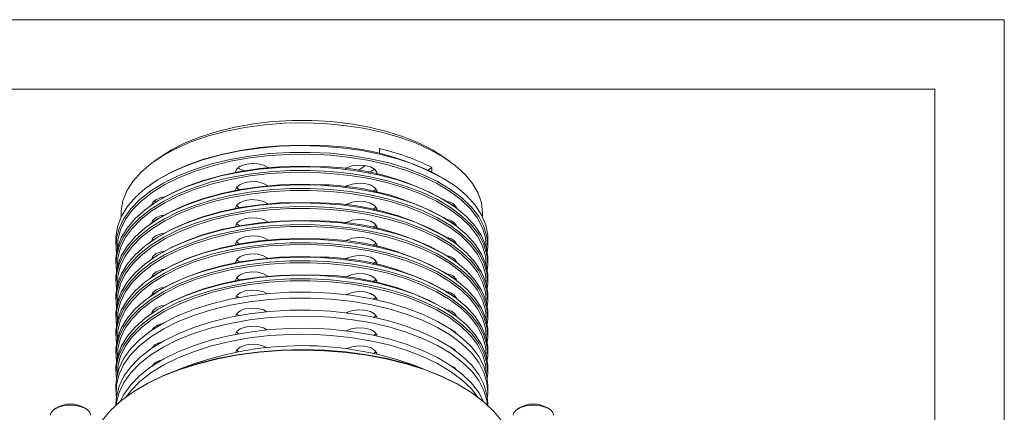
# Model space of a CAD drawing. Header units: millimetres. Extents: x 0 to 420, y 0 to 297.
# Tile 6 of 6: x 278 to 420, y 241 to 297. Entities that reach past the tile are written whole.
import ezdxf

# ---------------------------------------------------------------- set-up
doc = ezdxf.new("R2010")
doc.units = ezdxf.units.MM
doc.header["$LTSCALE"] = 2
doc.layers.add('DGA-lighting', color=7, linetype='Continuous', lineweight=0)
doc.layers.add('DGA-txt', color=7, linetype='Continuous', lineweight=0)

msp = doc.modelspace()

# ---------------------------------------------------------------- linework, layer by layer
at = {"layer": 'DGA-lighting', "linetype": 'Continuous'}
for p, q in [((330.1, 277.75), (330.1, 278.49)), ((298.53, 277.25), (297.71, 276.68)), ((340.17, 276.68), (339.35, 277.25)), ((314.02, 275.74), (313.99, 275.72)), ((328.08, 276.04), (327.04, 275.32)), ((337.1, 275.39), (337.65, 275.77)), ((337.65, 275.77), (337.65, 275.13)), ((297.26, 273.37), (297.1, 273.25)), ((340.78, 273.25), (340.62, 273.37)), ((297.79, 271.07), (297.94, 270.79)), ((292.94, 269.17), (292.94, 268.68)), ((297.26, 270.34), (297.1, 270.22)), ((340.78, 270.22), (340.62, 270.34)), ((344.94, 268.68), (344.94, 269.17)), ((297.26, 267.74), (297.1, 267.63)), ((297.61, 267.98), (297.46, 268.16)), ((340.78, 267.63), (340.62, 267.74)), ((292.19, 265.53), (292.19, 264.58)), ((297.26, 265.14), (297.1, 265.03)), ((297.61, 265.39), (297.46, 265.56)), ((340.78, 265.03), (340.62, 265.14)), ((345.69, 264.58), (345.69, 265.53)), ((292.19, 262.5), (292.19, 261.98)), ((297.26, 262.55), (297.1, 262.43)), ((297.61, 262.79), (297.46, 262.96)), ((340.78, 262.43), (340.62, 262.55)), ((345.69, 261.98), (345.69, 262.5)), ((292.19, 259.9), (292.19, 259.38)), ((297.26, 259.95), (297.1, 259.83)), ((297.61, 260.19), (297.46, 260.36)), ((340.78, 259.83), (340.62, 259.95)), ((345.69, 259.38), (345.69, 259.9)), ((292.19, 257.31), (292.19, 256.79)), ((297.26, 257.35), (297.1, 257.23)), ((297.61, 257.59), (297.46, 257.76)), ((340.78, 257.23), (340.62, 257.35)), ((345.69, 256.79), (345.69, 257.31)), ((297.61, 254.99), (297.46, 255.17)), ((292.19, 254.71), (292.19, 254.19)), ((297.26, 254.75), (297.1, 254.64)), ((340.78, 254.64), (340.62, 254.75)), ((345.69, 254.19), (345.69, 254.71)), ((297.51, 252.5), (297.46, 252.57)), ((292.19, 252.11), (292.19, 251.59)), ((345.69, 251.59), (345.69, 252.11)), ((292.19, 249.51), (292.19, 248.99)), ((297.51, 249.9), (297.46, 249.97)), ((345.69, 248.99), (345.69, 249.51)), ((292.19, 246.91), (292.19, 246.39)), ((297.51, 247.3), (297.46, 247.37)), ((345.69, 246.39), (345.69, 246.91)), ((292.19, 244.49), (292.19, 243.62)), ((345.69, 243.62), (345.69, 244.49)), ((294.2, 243.19), (294.04, 243.07)), ((343.84, 243.07), (343.68, 243.19)), ((283.51, 241.17), (283.27, 241)), ((288, 241), (287.76, 241.17)), ((292.19, 241.89), (292.19, 241.6)), ((345.69, 241.6), (345.69, 241.89)), ((350.12, 241.17), (349.88, 241)), ((354.61, 241), (354.37, 241.17))]:
    msp.add_line(p, q, dxfattribs=at)
at = {"layer": 'DGA-lighting', "linetype": 'Continuous', "flags": 128}
for points in [[(344.94, 269.17), (344.94, 269.22), (344.77, 270.66), (344.28, 272.08), (343.48, 273.47), (342.38, 274.8), (340.99, 276.06), (339.32, 277.24), (337.41, 278.32), (335.27, 279.29), (332.92, 280.13), (330.41, 280.84), (327.75, 281.4), (324.99, 281.81), (322.15, 282.07), (319.27, 282.17), (316.39, 282.11), (313.54, 281.89), (310.75, 281.51), (308.07, 280.98), (305.52, 280.3), (303.13, 279.49), (300.94, 278.55), (298.97, 277.5), (297.25, 276.34), (295.8, 275.09), (294.63, 273.77), (293.76, 272.4), (293.19, 270.98), (292.95, 269.55), (292.94, 269.17)], [(298.53, 277.25), (300.18, 278.3), (302.16, 279.3), (304.36, 280.19), (306.75, 280.95), (309.3, 281.57), (311.97, 282.04), (314.73, 282.36), (317.54, 282.52), (320.37, 282.52), (323.18, 282.36), (325.94, 282.04), (328.6, 281.56), (331.15, 280.94), (333.54, 280.18), (335.74, 279.3), (337.72, 278.29), (339.35, 277.25)], [(321.61, 278.84), (318.66, 278.91), (315.72, 278.81), (312.82, 278.55), (309.99, 278.14), (307.27, 277.57), (304.69, 276.85), (302.29, 276), (300.09, 275.02), (298.12, 273.93), (296.39, 272.73), (294.95, 271.45), (293.79, 270.09), (292.94, 268.68), (292.41, 267.23), (292.19, 265.76), (292.19, 265.53)], [(292.27, 263.54), (292.21, 264.07), (292.26, 265.55), (292.63, 267.01), (293.33, 268.44), (294.33, 269.82), (295.64, 271.15), (297.22, 272.39), (299.07, 273.54), (301.16, 274.57), (303.47, 275.49), (305.96, 276.28), (308.62, 276.92), (311.39, 277.41), (314.26, 277.75), (317.19, 277.93), (320.14, 277.94), (323.07, 277.8), (325.95, 277.49), (328.75, 277.02), (331.43, 276.41), (333.95, 275.65), (336.3, 274.76), (338.43, 273.74), (340.33, 272.61), (341.97, 271.39), (343.32, 270.08), (344.39, 268.71), (345.14, 267.28), (345.57, 265.82), (345.69, 264.35), (345.61, 263.54)], [(345.49, 264.15), (345.49, 264.18), (345.38, 265.64), (344.94, 267.09), (344.2, 268.5), (343.14, 269.87), (341.79, 271.16), (340.17, 272.38), (338.29, 273.5), (336.17, 274.51), (333.84, 275.39), (331.33, 276.15), (328.67, 276.76), (325.9, 277.22), (323.04, 277.52), (320.13, 277.67), (317.2, 277.65), (314.3, 277.48), (311.45, 277.14), (308.69, 276.65), (306.06, 276.02), (303.59, 275.24), (301.3, 274.33), (299.22, 273.3), (297.38, 272.16), (295.81, 270.92), (294.52, 269.61), (293.52, 268.24), (292.83, 266.82), (292.46, 265.36), (292.4, 264.15)], [(297.26, 273.37), (298.27, 274.04), (300.23, 275.12), (302.42, 276.1), (304.8, 276.94), (307.36, 277.65), (310.06, 278.22), (312.86, 278.63), (315.74, 278.88), (318.66, 278.98), (321.59, 278.91)], [(345.69, 265.53), (345.67, 266.04), (345.4, 267.51), (344.8, 268.95), (343.89, 270.35), (342.68, 271.7), (341.18, 272.96), (339.41, 274.14), (337.39, 275.22), (335.15, 276.17), (332.71, 277), (330.1, 277.69), (327.36, 278.23), (324.52, 278.61), (321.61, 278.84)], [(314.02, 275.74), (314.02, 275.74), (313.4, 276.08), (312.58, 276.29), (311.67, 276.33), (310.78, 276.21), (310.05, 275.94), (309.56, 275.55), (309.38, 275.1), (309.38, 275.06)], [(321.61, 275.81), (318.66, 275.88), (315.72, 275.78), (312.82, 275.52), (309.99, 275.11), (307.27, 274.54), (304.69, 273.82), (302.29, 272.97), (300.09, 271.99), (298.12, 270.9), (296.39, 269.7), (294.95, 268.42), (293.79, 267.06), (292.94, 265.65), (292.41, 264.2), (292.19, 262.73), (292.19, 262.5)], [(292.27, 260.94), (292.21, 261.47), (292.26, 262.95), (292.63, 264.41), (293.33, 265.84), (294.33, 267.23), (295.64, 268.55), (297.22, 269.79), (299.07, 270.94), (301.16, 271.98), (303.47, 272.89), (305.96, 273.68), (308.62, 274.32), (311.39, 274.81), (314.26, 275.15), (317.19, 275.33), (320.14, 275.34), (323.07, 275.2), (325.95, 274.89), (328.75, 274.43), (331.43, 273.81), (333.95, 273.05), (336.3, 272.16), (338.43, 271.14), (340.33, 270.02), (341.97, 268.79), (343.32, 267.48), (344.39, 266.11), (345.14, 264.68), (345.57, 263.23), (345.69, 261.75), (345.61, 260.94)], [(345.49, 261.56), (345.49, 261.58), (345.38, 263.04), (344.94, 264.49), (344.2, 265.9), (343.14, 267.27), (341.79, 268.57), (340.17, 269.78), (338.29, 270.9), (336.17, 271.91), (333.84, 272.8), (331.33, 273.55), (328.67, 274.16), (325.9, 274.62), (323.04, 274.92), (320.13, 275.07), (317.2, 275.06), (314.3, 274.88), (311.45, 274.54), (308.69, 274.06), (306.06, 273.42), (303.59, 272.64), (301.3, 271.73), (299.22, 270.7), (297.38, 269.56), (295.81, 268.33), (294.52, 267.01), (293.52, 265.64), (292.83, 264.22), (292.46, 262.77), (292.4, 261.56)], [(297.26, 270.34), (298.27, 271.01), (300.23, 272.09), (302.42, 273.07), (304.8, 273.91), (307.36, 274.62), (310.06, 275.18), (312.86, 275.6), (315.74, 275.85), (318.66, 275.95), (321.59, 275.88)], [(345.69, 262.5), (345.67, 263.01), (345.4, 264.48), (344.8, 265.92), (343.89, 267.32), (342.68, 268.67), (341.18, 269.93), (339.41, 271.11), (337.39, 272.19), (335.15, 273.14), (332.71, 273.97), (330.1, 274.66), (327.36, 275.2), (324.52, 275.58), (321.61, 275.81)], [(329.76, 274.8), (329.73, 275.08), (329.4, 275.51), (328.79, 275.85), (327.97, 276.06), (327.05, 276.1), (326.17, 275.98), (325.43, 275.71), (325.22, 275.57)], [(314.04, 273.12), (314.02, 273.14), (313.4, 273.48), (312.58, 273.69), (311.67, 273.74), (310.78, 273.61), (310.05, 273.34), (309.56, 272.95), (309.38, 272.5), (309.38, 272.46)], [(329.76, 272.2), (329.73, 272.48), (329.4, 272.91), (328.79, 273.25), (327.97, 273.46), (327.05, 273.51), (326.17, 273.38), (325.43, 273.11), (325.22, 272.98)], [(321.61, 273.21), (318.66, 273.28), (315.72, 273.18), (312.82, 272.92), (309.99, 272.51), (307.27, 271.94), (304.69, 271.22), (302.29, 270.37), (300.09, 269.39), (298.12, 268.3), (296.39, 267.1), (294.95, 265.82), (293.79, 264.46), (292.94, 263.05), (292.41, 261.6), (292.19, 260.13), (292.19, 259.9)], [(292.27, 258.34), (292.21, 258.88), (292.26, 260.35), (292.63, 261.81), (293.33, 263.24), (294.33, 264.63), (295.64, 265.95), (297.22, 267.19), (299.07, 268.34), (301.16, 269.38), (303.47, 270.3), (305.96, 271.08), (308.62, 271.72), (311.39, 272.22), (314.26, 272.55), (317.19, 272.73), (320.14, 272.75), (323.07, 272.6), (325.95, 272.29), (328.75, 271.83), (331.43, 271.21), (333.95, 270.45), (336.3, 269.56), (338.43, 268.54), (340.33, 267.42), (341.97, 266.19), (343.32, 264.88), (344.39, 263.51), (345.14, 262.09), (345.57, 260.63), (345.69, 259.16), (345.61, 258.34)], [(345.49, 258.96), (345.49, 258.98), (345.38, 260.45), (344.94, 261.89), (344.2, 263.31), (343.14, 264.67), (341.79, 265.97), (340.17, 267.18), (338.29, 268.3), (336.17, 269.31), (333.84, 270.2), (331.33, 270.95), (328.67, 271.56), (325.9, 272.02), (323.04, 272.33), (320.13, 272.47), (317.2, 272.46), (314.3, 272.28), (311.45, 271.95), (308.69, 271.46), (306.06, 270.82), (303.59, 270.04), (301.3, 269.13), (299.22, 268.1), (297.38, 266.96), (295.81, 265.73), (294.52, 264.42), (293.52, 263.04), (292.83, 261.62), (292.46, 260.17), (292.4, 258.96)], [(297.26, 267.74), (298.27, 268.41), (300.23, 269.49), (302.42, 270.47), (304.8, 271.31), (307.36, 272.02), (310.06, 272.59), (312.86, 273), (315.74, 273.26), (318.66, 273.35), (321.59, 273.29)], [(309.95, 272.57), (309.75, 272.71), (309.54, 272.92)], [(345.69, 259.9), (345.67, 260.41), (345.4, 261.88), (344.8, 263.32), (343.89, 264.72), (342.68, 266.07), (341.18, 267.34), (339.41, 268.51), (337.39, 269.59), (335.15, 270.54), (332.71, 271.37), (330.1, 272.06), (327.36, 272.6), (324.52, 272.98), (321.61, 273.21)], [(329.61, 272.69), (329.59, 272.67), (329.18, 272.32)], [(321.61, 270.61), (318.66, 270.68), (315.72, 270.58), (312.82, 270.33), (309.99, 269.91), (307.27, 269.34), (304.69, 268.63), (302.29, 267.77), (300.09, 266.79), (298.12, 265.7), (296.39, 264.5), (294.95, 263.22), (293.79, 261.86), (292.94, 260.45), (292.41, 259), (292.19, 257.53), (292.19, 257.31)], [(297.26, 265.14), (298.27, 265.81), (300.23, 266.9), (302.42, 267.87), (304.8, 268.71), (307.36, 269.42), (310.06, 269.99), (312.86, 270.4), (315.74, 270.66), (318.66, 270.75), (321.59, 270.69)], [(299.16, 271.53), (298.7, 271.44), (297.97, 271.17), (297.48, 270.78), (297.3, 270.37)], [(297.66, 270.97), (297.67, 270.97), (297.93, 270.79)], [(314.04, 270.53), (314.02, 270.54), (313.4, 270.88), (312.58, 271.09), (311.67, 271.14), (310.78, 271.02), (310.05, 270.74), (309.56, 270.35), (309.38, 269.9), (309.38, 269.86)], [(345.69, 257.31), (345.67, 257.81), (345.4, 259.28), (344.8, 260.72), (343.89, 262.13), (342.68, 263.47), (341.18, 264.74), (339.41, 265.92), (337.39, 266.99), (335.15, 267.95), (332.71, 268.77), (330.1, 269.46), (327.36, 270), (324.52, 270.39), (321.61, 270.61)], [(329.76, 269.6), (329.73, 269.88), (329.4, 270.31), (328.79, 270.65), (327.97, 270.86), (327.05, 270.91), (326.17, 270.79), (325.43, 270.51), (325.22, 270.38)], [(292.27, 255.75), (292.21, 256.28), (292.26, 257.75), (292.63, 259.21), (293.33, 260.65), (294.33, 262.03), (295.64, 263.35), (297.22, 264.59), (299.07, 265.74), (301.16, 266.78), (303.47, 267.7), (305.96, 268.48), (308.62, 269.12), (311.39, 269.62), (314.26, 269.95), (317.19, 270.13), (320.14, 270.15), (323.07, 270), (325.95, 269.69), (328.75, 269.23), (331.43, 268.61), (333.95, 267.86), (336.3, 266.96), (338.43, 265.95), (340.33, 264.82), (341.97, 263.59), (343.32, 262.29), (344.39, 260.91), (345.14, 259.49), (345.57, 258.03), (345.69, 256.56), (345.61, 255.75)], [(345.49, 256.36), (345.49, 256.39), (345.38, 257.85), (344.94, 259.29), (344.2, 260.71), (343.14, 262.07), (341.79, 263.37), (340.17, 264.59), (338.29, 265.71), (336.17, 266.71), (333.84, 267.6), (331.33, 268.35), (328.67, 268.96), (325.9, 269.42), (323.04, 269.73), (320.13, 269.87), (317.2, 269.86), (314.3, 269.68), (311.45, 269.35), (308.69, 268.86), (306.06, 268.22), (303.59, 267.44), (301.3, 266.53), (299.22, 265.5), (297.38, 264.36), (295.81, 263.13), (294.52, 261.82), (293.52, 260.44), (292.83, 259.02), (292.46, 257.57), (292.4, 256.36)], [(309.95, 269.97), (309.75, 270.11), (309.54, 270.33)], [(329.61, 270.1), (329.59, 270.07), (329.18, 269.73)], [(340.89, 270.39), (340.84, 270.35), (340.72, 270.27)], [(321.61, 268.02), (318.66, 268.08), (315.72, 267.99), (312.82, 267.73), (309.99, 267.31), (307.27, 266.74), (304.69, 266.03), (302.29, 265.18), (300.09, 264.2), (298.12, 263.1), (296.39, 261.91), (294.95, 260.62), (293.79, 259.27), (292.94, 257.86), (292.41, 256.41), (292.19, 254.94), (292.19, 254.71)], [(297.26, 262.55), (298.27, 263.21), (300.23, 264.3), (302.42, 265.27), (304.8, 266.12), (307.36, 266.83), (310.06, 267.39), (312.86, 267.8), (315.74, 268.06), (318.66, 268.15), (321.59, 268.09)], [(299.16, 268.93), (298.7, 268.85), (297.97, 268.57), (297.48, 268.18), (297.3, 267.77)], [(314.04, 267.93), (314.02, 267.95), (313.4, 268.29), (312.58, 268.49), (311.67, 268.54), (310.78, 268.42), (310.05, 268.14), (309.56, 267.76), (309.38, 267.3), (309.38, 267.27)], [(345.69, 254.71), (345.67, 255.22), (345.4, 256.68), (344.8, 258.13), (343.89, 259.53), (342.68, 260.87), (341.18, 262.14), (339.41, 263.32), (337.39, 264.39), (335.15, 265.35), (332.71, 266.17), (330.1, 266.86), (327.36, 267.4), (324.52, 267.79), (321.61, 268.02)], [(329.76, 267), (329.73, 267.28), (329.4, 267.71), (328.79, 268.06), (327.97, 268.26), (327.05, 268.31), (326.17, 268.19), (325.43, 267.91), (325.22, 267.78)], [(292.27, 253.15), (292.21, 253.68), (292.26, 255.15), (292.63, 256.61), (293.33, 258.05), (294.33, 259.43), (295.64, 260.75), (297.22, 262), (299.07, 263.14), (301.16, 264.18), (303.47, 265.1), (305.96, 265.88), (308.62, 266.53), (311.39, 267.02), (314.26, 267.36), (317.19, 267.53), (320.14, 267.55), (323.07, 267.4), (325.95, 267.1), (328.75, 266.63), (331.43, 266.02), (333.95, 265.26), (336.3, 264.37), (338.43, 263.35), (340.33, 262.22), (341.97, 261), (343.32, 259.69), (344.39, 258.31), (345.14, 256.89), (345.57, 255.43), (345.69, 253.96), (345.61, 253.15)], [(345.49, 253.76), (345.49, 253.79), (345.38, 255.25), (344.94, 256.7), (344.2, 258.11), (343.14, 259.47), (341.79, 260.77), (340.17, 261.99), (338.29, 263.11), (336.17, 264.12), (333.84, 265), (331.33, 265.76), (328.67, 266.37), (325.9, 266.83), (323.04, 267.13), (320.13, 267.28), (317.2, 267.26), (314.3, 267.09), (311.45, 266.75), (308.69, 266.26), (306.06, 265.62), (303.59, 264.84), (301.3, 263.93), (299.22, 262.9), (297.38, 261.76), (295.81, 260.53), (294.52, 259.22), (293.52, 257.84), (292.83, 256.42), (292.46, 254.97), (292.4, 253.76)], [(299.16, 266.33), (298.7, 266.25), (297.97, 265.97), (297.48, 265.59), (297.3, 265.17)], [(309.95, 267.37), (309.75, 267.51), (309.54, 267.73)], [(329.61, 267.5), (329.59, 267.47), (329.18, 267.13)], [(341.1, 267.57), (341.08, 267.55), (341.01, 267.46)], [(321.61, 265.42), (318.66, 265.48), (315.72, 265.39), (312.82, 265.13), (309.99, 264.71), (307.27, 264.14), (304.69, 263.43), (302.29, 262.58), (300.09, 261.6), (298.12, 260.5), (296.39, 259.31), (294.95, 258.02), (293.79, 256.67), (292.94, 255.26), (292.41, 253.81), (292.19, 252.34), (292.19, 252.11)], [(292.27, 250.55), (292.21, 251.08), (292.26, 252.56), (292.63, 254.02), (293.33, 255.45), (294.33, 256.83), (295.64, 258.16), (297.22, 259.4), (299.07, 260.55), (301.16, 261.58), (303.47, 262.5), (305.96, 263.29), (308.62, 263.93), (311.39, 264.42), (314.26, 264.76), (317.19, 264.94), (320.14, 264.95), (323.07, 264.8), (325.95, 264.5), (328.75, 264.03), (331.43, 263.42), (333.95, 262.66), (336.3, 261.77), (338.43, 260.75), (340.33, 259.62), (341.97, 258.4), (343.32, 257.09), (344.39, 255.72), (345.14, 254.29), (345.57, 252.83), (345.69, 251.36), (345.61, 250.55)], [(297.26, 259.95), (298.27, 260.61), (300.23, 261.7), (302.42, 262.67), (304.8, 263.52), (307.36, 264.23), (310.06, 264.79), (312.86, 265.21), (315.74, 265.46), (318.66, 265.56), (321.59, 265.49)], [(314.04, 265.33), (314.02, 265.35), (313.4, 265.69), (312.58, 265.9), (311.67, 265.94), (310.78, 265.82), (310.05, 265.55), (309.56, 265.16), (309.38, 264.71), (309.38, 264.67)], [(309.95, 264.77), (309.75, 264.91), (309.54, 265.13)], [(345.69, 252.11), (345.67, 252.62), (345.4, 254.08), (344.8, 255.53), (343.89, 256.93), (342.68, 258.27), (341.18, 259.54), (339.41, 260.72), (337.39, 261.79), (335.15, 262.75), (332.71, 263.58), (330.1, 264.26), (327.36, 264.8), (324.52, 265.19), (321.61, 265.42)], [(329.76, 264.4), (329.73, 264.69), (329.4, 265.12), (328.79, 265.46), (327.97, 265.67), (327.05, 265.71), (326.17, 265.59), (325.43, 265.32), (325.24, 265.2)], [(341.1, 264.97), (341.08, 264.95), (341.01, 264.87)], [(345.49, 251.16), (345.49, 251.19), (345.38, 252.65), (344.94, 254.1), (344.2, 255.51), (343.14, 256.88), (341.79, 258.17), (340.17, 259.39), (338.29, 260.51), (336.17, 261.52), (333.84, 262.4), (331.33, 263.16), (328.67, 263.77), (325.9, 264.23), (323.04, 264.53), (320.13, 264.68), (317.2, 264.66), (314.3, 264.49), (311.45, 264.15), (308.69, 263.66), (306.06, 263.02), (303.59, 262.25), (301.3, 261.34), (299.22, 260.31), (297.38, 259.17), (295.81, 257.93), (294.52, 256.62), (293.52, 255.25), (292.83, 253.83), (292.46, 252.37), (292.4, 251.16)], [(299.16, 263.74), (298.7, 263.65), (297.97, 263.38), (297.48, 262.99), (297.3, 262.57)], [(329.61, 264.9), (329.59, 264.87), (329.18, 264.53)], [(321.61, 262.82), (318.66, 262.89), (315.72, 262.79), (312.82, 262.53), (309.99, 262.12), (307.27, 261.55), (304.69, 260.83), (302.29, 259.98), (300.09, 259), (298.12, 257.91), (296.39, 256.71), (294.95, 255.43), (293.79, 254.07), (292.94, 252.66), (292.41, 251.21), (292.19, 249.74), (292.19, 249.51)], [(292.27, 247.95), (292.21, 248.48), (292.26, 249.96), (292.63, 251.42), (293.33, 252.85), (294.33, 254.24), (295.64, 255.56), (297.22, 256.8), (299.07, 257.95), (301.16, 258.99), (303.47, 259.9), (305.96, 260.69), (308.62, 261.33), (311.39, 261.82), (314.26, 262.16), (317.19, 262.34), (320.14, 262.35), (323.07, 262.21), (325.95, 261.9), (328.75, 261.44), (331.43, 260.82), (333.95, 260.06), (336.3, 259.17), (338.43, 258.15), (340.33, 257.03), (341.97, 255.8), (343.32, 254.49), (344.39, 253.12), (345.14, 251.69), (345.57, 250.24), (345.69, 248.76), (345.61, 247.95)], [(345.49, 248.57), (345.49, 248.59), (345.38, 250.05), (344.94, 251.5), (344.2, 252.91), (343.14, 254.28), (341.79, 255.58), (340.17, 256.79), (338.29, 257.91), (336.17, 258.92), (333.84, 259.81), (331.33, 260.56), (328.67, 261.17), (325.9, 261.63), (323.04, 261.93), (320.13, 262.08), (317.2, 262.07), (314.3, 261.89), (311.45, 261.55), (308.69, 261.06), (306.06, 260.43), (303.59, 259.65), (301.3, 258.74), (299.22, 257.71), (297.38, 256.57), (295.81, 255.34), (294.52, 254.02), (293.52, 252.65), (292.83, 251.23), (292.46, 249.78), (292.4, 248.57)], [(297.26, 257.35), (298.27, 258.02), (300.23, 259.1), (302.42, 260.07), (304.8, 260.92), (307.36, 261.63), (310.06, 262.19), (312.86, 262.61), (315.74, 262.86), (318.66, 262.96), (321.59, 262.89)], [(314.04, 262.73), (314.02, 262.75), (313.4, 263.09), (312.58, 263.3), (311.67, 263.34), (310.78, 263.22), (310.05, 262.95), (309.56, 262.56), (309.38, 262.11), (309.38, 262.07)], [(309.95, 262.17), (309.75, 262.31), (309.54, 262.53)], [(345.69, 249.51), (345.67, 250.02), (345.4, 251.49), (344.8, 252.93), (343.89, 254.33), (342.68, 255.67), (341.18, 256.94), (339.41, 258.12), (337.39, 259.2), (335.15, 260.15), (332.71, 260.98), (330.1, 261.67), (327.36, 262.21), (324.52, 262.59), (321.61, 262.82)], [(329.76, 261.81), (329.73, 262.09), (329.4, 262.52), (328.79, 262.86), (327.97, 263.07), (327.05, 263.11), (326.17, 262.99), (325.43, 262.72), (325.22, 262.58)], [(329.61, 262.3), (329.59, 262.27), (329.18, 261.93)], [(341.1, 262.38), (341.08, 262.35), (341.01, 262.27)], [(299.16, 261.14), (298.7, 261.05), (297.97, 260.78), (297.48, 260.39), (297.3, 259.98)], [(314.04, 260.13), (314.02, 260.15), (313.4, 260.49), (312.58, 260.7), (311.67, 260.75), (310.78, 260.62), (310.05, 260.35), (309.56, 259.96), (309.38, 259.51), (309.38, 259.47)], [(321.61, 260.22), (318.66, 260.29), (315.72, 260.19), (312.82, 259.93), (309.99, 259.52), (307.27, 258.95), (304.69, 258.23), (302.29, 257.38), (300.09, 256.4), (298.12, 255.31), (296.39, 254.11), (294.95, 252.83), (293.79, 251.47), (292.94, 250.06), (292.41, 248.61), (292.19, 247.14), (292.19, 246.91)], [(292.26, 245.44), (292.21, 245.89), (292.26, 247.36), (292.63, 248.82), (293.33, 250.25), (294.33, 251.64), (295.64, 252.96), (297.22, 254.2), (299.07, 255.35), (301.16, 256.39), (303.47, 257.3), (305.96, 258.09), (308.62, 258.73), (311.39, 259.23), (314.26, 259.56), (317.19, 259.74), (320.14, 259.76), (323.07, 259.61), (325.95, 259.3), (328.75, 258.84), (331.43, 258.22), (333.95, 257.46), (336.3, 256.57), (338.43, 255.55), (340.33, 254.43), (341.97, 253.2), (343.32, 251.89), (344.39, 250.52), (345.14, 249.09), (345.57, 247.64), (345.69, 246.16), (345.62, 245.44)], [(345.49, 246.12), (345.38, 247.45), (344.94, 248.9), (344.2, 250.32), (343.14, 251.68), (341.79, 252.98), (340.17, 254.19), (338.29, 255.31), (336.17, 256.32), (333.84, 257.21), (331.33, 257.96), (328.67, 258.57), (325.9, 259.03), (323.04, 259.34), (320.13, 259.48), (317.2, 259.47), (314.3, 259.29), (311.45, 258.96), (308.69, 258.47), (306.06, 257.83), (303.59, 257.05), (301.3, 256.14), (299.22, 255.11), (297.38, 253.97), (295.81, 252.74), (294.52, 251.43), (293.52, 250.05), (292.83, 248.63), (292.46, 247.18), (292.39, 246.12)], [(297.26, 254.75), (298.27, 255.42), (300.23, 256.5), (302.42, 257.48), (304.8, 258.32), (307.36, 259.03), (310.06, 259.6), (312.86, 260.01), (315.74, 260.26), (318.66, 260.36), (321.59, 260.3)], [(309.95, 259.58), (309.75, 259.72), (309.54, 259.93)], [(345.69, 246.91), (345.67, 247.42), (345.4, 248.89), (344.8, 250.33), (343.89, 251.73), (342.68, 253.08), (341.18, 254.35), (339.41, 255.52), (337.39, 256.6), (335.15, 257.55), (332.71, 258.38), (330.1, 259.07), (327.36, 259.61), (324.52, 259.99), (321.61, 260.22)], [(329.76, 259.21), (329.73, 259.49), (329.4, 259.92), (328.79, 260.26), (327.97, 260.47), (327.05, 260.52), (326.17, 260.39), (325.43, 260.12), (325.22, 259.99)], [(329.61, 259.7), (329.59, 259.68), (329.18, 259.33)], [(341.1, 259.78), (341.08, 259.75), (341.01, 259.67)], [(345.69, 244.49), (345.57, 245.73), (345.14, 247.19), (344.39, 248.61), (343.32, 249.99), (341.97, 251.3), (340.33, 252.52), (338.43, 253.65), (336.3, 254.67), (333.95, 255.56), (331.43, 256.32), (328.75, 256.93), (325.95, 257.4), (323.07, 257.7), (320.14, 257.85), (317.19, 257.83), (314.26, 257.66), (311.39, 257.32), (308.62, 256.83), (305.96, 256.18), (303.47, 255.4), (301.16, 254.48), (299.07, 253.44), (297.22, 252.3), (295.64, 251.05), (294.33, 249.73), (293.33, 248.35), (292.63, 246.92), (292.26, 245.45), (292.19, 244.49)], [(299.16, 258.54), (298.7, 258.45), (297.97, 258.18), (297.48, 257.79), (297.3, 257.38)], [(313.92, 257.63), (313.4, 257.89), (312.58, 258.1), (311.67, 258.15), (310.78, 258.03), (310.05, 257.75), (309.56, 257.36), (309.39, 256.98)], [(329.76, 256.72), (329.73, 256.89), (329.4, 257.32), (328.79, 257.66), (327.97, 257.87), (327.05, 257.92), (326.17, 257.79), (325.43, 257.52), (325.35, 257.47)], [(345.63, 242.76), (345.69, 243.39), (345.57, 244.87), (345.14, 246.32), (344.39, 247.75), (343.32, 249.12), (341.97, 250.43), (340.33, 251.66), (338.43, 252.78), (336.3, 253.8), (333.95, 254.69), (331.43, 255.45), (328.75, 256.07), (325.95, 256.53), (323.07, 256.84), (320.14, 256.98), (317.19, 256.97), (314.26, 256.79), (311.39, 256.45), (308.62, 255.96), (305.96, 255.32), (303.47, 254.53), (301.16, 253.62), (299.07, 252.58), (297.22, 251.43), (295.64, 250.19), (294.33, 248.87), (293.33, 247.48), (292.63, 246.05), (292.26, 244.59), (292.21, 243.11), (292.25, 242.76)], [(309.82, 257.06), (309.75, 257.12), (309.54, 257.34)], [(329.61, 257.1), (329.59, 257.08), (329.31, 256.82)], [(341.1, 257.18), (341.08, 257.15), (341.01, 257.07)], [(345.69, 241.89), (345.57, 243.13), (345.14, 244.59), (344.39, 246.02), (343.32, 247.39), (341.97, 248.7), (340.33, 249.92), (338.43, 251.05), (336.3, 252.07), (333.95, 252.96), (331.43, 253.72), (328.75, 254.33), (325.95, 254.8), (323.07, 255.11), (320.14, 255.25), (317.19, 255.24), (314.26, 255.06), (311.39, 254.72), (308.62, 254.23), (305.96, 253.59), (303.47, 252.8), (301.16, 251.88), (299.07, 250.85), (297.22, 249.7), (295.64, 248.46), (294.33, 247.13), (293.33, 245.75), (292.63, 244.32), (292.26, 242.86), (292.19, 241.89)], [(299.16, 255.94), (298.7, 255.86), (297.97, 255.58), (297.48, 255.19), (297.3, 254.78)], [(313.92, 255.03), (313.4, 255.3), (312.58, 255.5), (311.67, 255.55), (310.78, 255.43), (310.05, 255.15), (309.56, 254.76), (309.39, 254.38)], [(329.76, 254.12), (329.73, 254.29), (329.4, 254.72), (328.79, 255.07), (327.97, 255.27), (327.05, 255.32), (326.17, 255.2), (325.43, 254.92), (325.35, 254.88)], [(345.66, 241.62), (345.57, 242.27), (345.14, 243.73), (344.39, 245.15), (343.32, 246.52), (341.97, 247.83), (340.33, 249.06), (338.43, 250.19), (336.3, 251.2), (333.95, 252.09), (331.43, 252.85), (328.75, 253.47), (325.95, 253.93), (323.07, 254.24), (320.14, 254.39), (317.19, 254.37), (314.26, 254.19), (311.39, 253.86), (308.62, 253.36), (305.96, 252.72), (303.47, 251.94), (301.16, 251.02), (299.07, 249.98), (297.22, 248.83), (295.64, 247.59), (294.33, 246.27), (293.33, 244.88), (292.63, 243.45), (292.26, 241.99), (292.22, 241.62)], [(309.82, 254.46), (309.75, 254.52), (309.54, 254.74)], [(329.61, 254.51), (329.59, 254.48), (329.31, 254.22)], [(341.1, 254.58), (341.08, 254.55), (341.01, 254.47)], [(345.08, 242.12), (344.39, 243.42), (343.32, 244.79), (341.97, 246.1), (340.33, 247.33), (338.43, 248.45), (336.3, 249.47), (333.95, 250.36), (331.43, 251.12), (328.75, 251.74), (325.95, 252.2), (323.07, 252.51), (320.14, 252.65), (317.19, 252.64), (314.26, 252.46), (311.39, 252.12), (308.62, 251.63), (305.96, 250.99), (303.47, 250.2), (301.16, 249.29), (299.07, 248.25), (297.22, 247.1), (295.64, 245.86), (294.33, 244.54), (293.33, 243.15), (292.8, 242.12)], [(313.92, 252.43), (313.4, 252.7), (312.58, 252.91), (311.67, 252.95), (310.78, 252.83), (310.05, 252.56), (309.56, 252.17), (309.39, 251.79)], [(329.76, 251.52), (329.73, 251.7), (329.4, 252.13), (328.79, 252.47), (327.97, 252.68), (327.05, 252.72), (326.17, 252.6), (325.43, 252.32), (325.35, 252.28)], [(341.1, 251.98), (340.89, 252.2), (340.33, 252.52)], [(344.22, 242.8), (343.32, 243.93), (341.97, 245.23), (340.33, 246.46), (338.43, 247.59), (336.3, 248.6), (333.95, 249.5), (331.43, 250.26), (328.75, 250.87), (325.95, 251.33), (323.07, 251.64), (320.14, 251.79), (317.19, 251.77), (314.26, 251.6), (311.39, 251.26), (308.62, 250.76), (305.96, 250.12), (303.47, 249.34), (301.16, 248.42), (299.07, 247.38), (297.22, 246.23), (295.64, 244.99), (294.33, 243.67), (293.66, 242.8)], [(309.82, 251.87), (309.75, 251.92), (309.55, 252.13)], [(329.61, 251.91), (329.59, 251.88), (329.31, 251.62)], [(347.79, 239.22), (346.62, 240.67), (345.16, 242.06), (343.41, 243.37), (341.41, 244.58), (339.17, 245.68), (336.72, 246.66), (334.08, 247.51), (331.27, 248.22), (328.34, 248.78), (325.31, 249.18), (322.21, 249.43), (319.07, 249.52), (315.93, 249.45), (312.83, 249.21), (309.79, 248.82), (306.85, 248.27), (304.03, 247.57), (301.38, 246.74), (298.9, 245.77), (296.65, 244.68), (294.62, 243.47), (292.86, 242.18), (291.37, 240.79), (290.18, 239.34)], [(294.2, 243.19), (294.78, 243.59), (296.79, 244.78), (299.04, 245.86), (301.49, 246.83), (304.13, 247.66), (306.93, 248.35), (309.85, 248.89), (312.87, 249.29), (315.95, 249.52), (319.07, 249.59), (322.19, 249.51), (325.27, 249.26), (328.28, 248.86), (331.19, 248.3), (333.98, 247.6), (336.6, 246.75), (339.04, 245.78), (341.27, 244.69), (343.25, 243.48), (343.68, 243.19)], [(313.92, 249.83), (313.4, 250.1), (312.58, 250.31), (311.67, 250.35), (310.78, 250.23), (310.05, 249.96), (309.56, 249.57), (309.39, 249.19)], [(309.82, 249.27), (309.75, 249.32), (309.54, 249.54)], [(329.76, 248.93), (329.73, 249.1), (329.4, 249.53), (328.79, 249.87), (327.97, 250.08), (327.05, 250.12), (326.17, 250), (325.43, 249.73), (325.35, 249.68)], [(341.1, 249.39), (340.89, 249.6), (340.33, 249.93)], [(329.61, 249.31), (329.59, 249.28), (329.31, 249.02)], [(341.1, 246.79), (340.89, 247), (340.33, 247.33)], [(288.54, 240.16), (288.42, 240.58), (288, 241.01), (287.32, 241.34), (286.47, 241.55), (285.52, 241.61), (284.59, 241.52), (283.77, 241.27), (283.15, 240.91), (282.8, 240.46), (282.74, 240.16)], [(355.15, 240.16), (355.03, 240.58), (354.61, 241.01), (353.93, 241.34), (353.08, 241.55), (352.13, 241.61), (351.2, 241.52), (350.37, 241.27), (349.76, 240.91), (349.41, 240.46), (349.35, 240.16)]]:
    msp.add_lwpolyline(points, dxfattribs=at)
at = {"layer": 'DGA-lighting', "linetype": 'Continuous'}
for centre, radius, start, end in [((321.13, 241.9), 37.02, 58.2278, 89.2888), ((322.73, 246.14), 33.17, 63.2796, 77.1718), ((311.29, 277.77), 2.55, 232.7254, 256.2192), ((321.13, 238.87), 37.02, 58.2278, 89.2888), ((327.87, 277.52), 2.53, 283.9594, 307.3285), ((321.13, 236.27), 37.02, 58.2278, 89.2888), ((321.13, 233.67), 37.02, 58.2278, 89.2888), ((339.71, 269.18), 1.69, 24.8911, 85.5444), ((321.13, 231.07), 37.02, 58.2278, 89.2888), ((339.71, 266.58), 1.69, 24.8911, 85.5444), ((321.13, 228.47), 37.02, 58.2278, 89.2888), ((339.71, 263.99), 1.69, 24.8911, 85.5444), ((321.13, 225.88), 37.02, 58.2278, 89.2888), ((339.71, 261.39), 1.69, 24.8911, 85.5444), ((321.13, 223.28), 37.02, 58.2278, 89.2888), ((339.71, 258.79), 1.69, 24.8911, 85.5444), ((339.71, 256.19), 1.69, 24.8911, 85.5444), ((339.71, 253.59), 1.69, 24.8911, 85.5444), ((299.04, 251.26), 2.03, 97.729, 146.345), ((299.04, 248.66), 2.03, 97.729, 146.345), ((318.94, 202.73), 47.43, 68.4358, 111.6525), ((299.04, 246.06), 2.03, 97.729, 146.345), ((285.64, 237.71), 4.06, 58.4887, 121.5113), ((352.25, 237.71), 4.06, 58.4887, 121.5113)]:
    msp.add_arc(centre, radius, start, end, dxfattribs=at)
at = {"layer": 'DGA-txt'}
for points in [[(420, 297), (0, 297), (0, 0), (420, 0)], [(410, 287), (10, 287), (10, 10), (410, 10)]]:
    msp.add_lwpolyline(points, close=True, dxfattribs=at)

doc.saveas('drawing.dxf')
